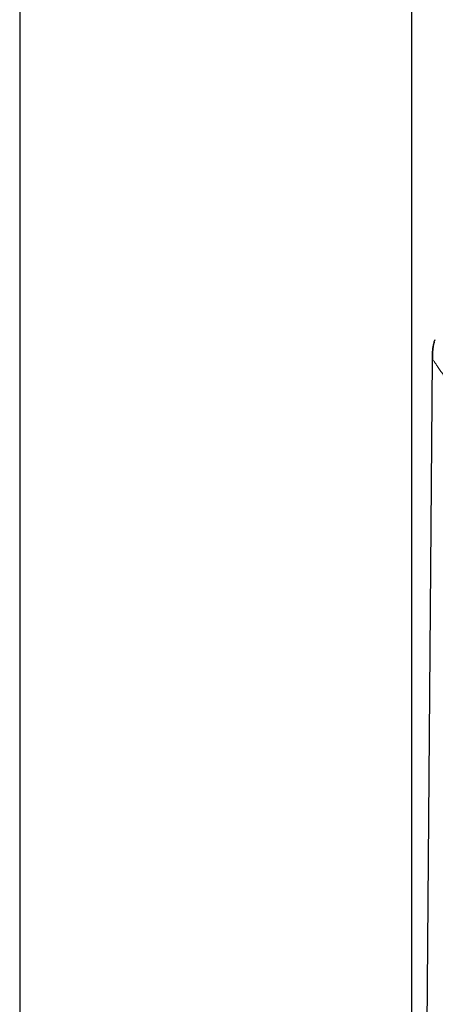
# Model space of a CAD drawing. Header units: millimetres. Extents: x 8 to 2427, y 12 to 2587.
# Tile 143 of 153: x 1669 to 1693, y 1788 to 1843. Entities that reach past the tile are written whole.
import ezdxf

# ---------------------------------------------------------------- set-up
doc = ezdxf.new("R2010")
doc.units = ezdxf.units.MM

msp = doc.modelspace()

# ---------------------------------------------------------------- linework, layer by layer
at = {"color": 7, "linetype": 'Continuous', "lineweight": 30}
for p, q in [((1669.454, 2422.2), (1669.454, 1684.653)), ((1691.354, 1684.653), (1691.354, 2422.2)), ((1692.604, 1825.025), (1692.66, 1825.156)), ((1691.362, 1682.118), (1692.5, 1824.07))]:
    msp.add_line(p, q, dxfattribs=at)
for points, knots in [([(1692.5, 1824.07), (1692.5, 1824.165), (1692.501, 1824.357), (1692.515, 1824.613), (1692.547, 1824.837), (1692.585, 1824.962), (1692.604, 1825.025)], [0, 0, 0, 0, 0.297301, 0.594784, 0.796188, 1, 1, 1, 1]), ([(1692.6, 1825.008), (1692.597, 1825.002), (1692.571, 1824.94), (1692.546, 1824.812), (1692.513, 1824.598), (1692.502, 1824.349), (1692.5, 1824.162), (1692.5, 1824.07)], [0, 0, 0, 0, 0.020585, 0.212817, 0.408636, 0.706095, 1, 1, 1, 1]), ([(1692.504, 1824.351), (1692.503, 1824.35), (1692.498, 1824.257), (1692.499, 1824.163), (1692.5, 1824.07)], [0, 0, 0, 0, 0.011137, 1, 1, 1, 1]), ([(1692.5, 1824.069), (1692.5, 1824.069), (1692.5, 1824.07), (1692.5, 1824.07), (1692.5, 1824.07)], [0, 0, 0, 0, 0.4917742, 1, 1, 1, 1])]:
    msp.add_open_spline(points, degree=3, knots=knots, dxfattribs=at)
at = {"color": 252, "linetype": 'Continuous', "lineweight": 0}
msp.add_open_spline([(1708.347, 1801.173), (1707.895, 1801.826), (1706.992, 1803.132), (1705.637, 1805.09), (1704.284, 1807.043), (1703.032, 1808.853), (1701.881, 1810.516), (1700.832, 1812.032), (1699.791, 1813.536), (1698.846, 1814.901), (1697.996, 1816.128), (1697.242, 1817.218), (1696.567, 1818.193), (1695.971, 1819.054), (1695.452, 1819.804), (1694.953, 1820.524), (1694.482, 1821.205), (1694.045, 1821.837), (1693.692, 1822.347), (1693.414, 1822.749), (1693.2, 1823.058), (1693.012, 1823.329), (1692.854, 1823.558), (1692.724, 1823.745), (1692.607, 1823.915), (1692.517, 1824.044), (1692.506, 1824.061), (1692.5, 1824.07)], degree=3, knots=[0, 0, 0, 0, 0.069861, 0.139715, 0.209581, 0.279454, 0.334351, 0.389257, 0.444167, 0.499066, 0.540656, 0.582254, 0.62386, 0.655076, 0.686314, 0.717554, 0.74882, 0.780178, 0.811574, 0.832486, 0.853368, 0.874231, 0.895102, 0.916003, 0.936943, 0.968426, 1, 1, 1, 1], dxfattribs=at)

doc.saveas('drawing.dxf')
